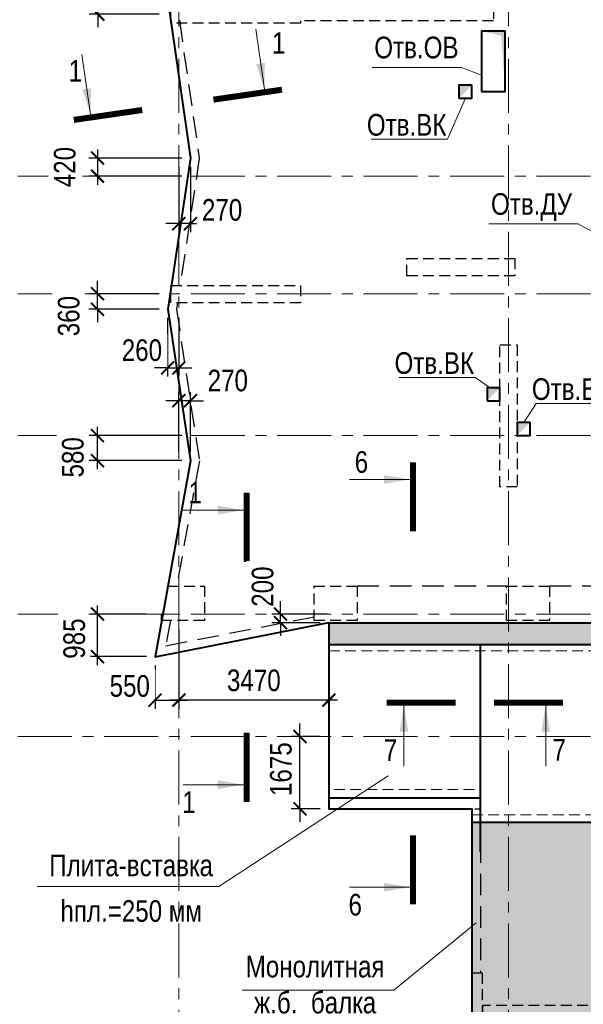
# Model space of a CAD drawing. Header units: inches. Extents: x -21855 to 99316, y -31809 to 52191.
# Tile 3 of 18: x -3683 to 9358, y -9027 to 13750. Entities that reach past the tile are written whole.
import ezdxf
from ezdxf.enums import TextEntityAlignment as Align
from ezdxf.xclip import XClip

# ---------------------------------------------------------------- set-up
doc = ezdxf.new("R2010")
doc.units = ezdxf.units.IN
doc.header["$LTSCALE"] = 1000
doc.header["$MEASUREMENT"] = 0
doc.header["$XCLIPFRAME"] = 0
doc.linetypes.add('HIDDEN', pattern=[0.375, 0.25, -0.125])
doc.linetypes.add('Оси_(М1_200)_Секция_1_КР$0$CENTER', pattern=[2, 1.25, -0.25, 0.25, -0.25])
doc.layers.add('xref', color=7, linetype='Continuous')
for name, color, linetype, lineweight in [('Несущие_констр 1  этажа  (М1_200)_КР_изм$0$СК-040-С(тены)', 12, 'HIDDEN', 30), ('Несущие_констр 1  этажа  (М1_200)_КР_изм$0$СК-043-С-ПИЛОНЫ', 5, 'HIDDEN', 30), ('Оси_(М1_200)_Секция_1_КР$0$СК-100-О(си)', 7, 'Оси_(М1_200)_Секция_1_КР$0$CENTER', 15), ('СК-050-П(литы перекрытия)', 12, 'Continuous', 40), ('СК-051-1-П-ОТВЕРСТИЯ ОВ ДУ', 5, 'Continuous', 40), ('СК-051-2-П-ОТВЕРСТИЯ ВК', 1, 'Continuous', 40), ('СК-052-П-БАЛКИ', 1, 'HIDDEN', 30), ('СК-220-Р-РАМКА ТЕКСТ', 7, 'Continuous', 15), ('СК-300-Р(азмеры)_ПЛИТЫ', 7, 'Continuous', 20), ('СК-400-Т(екст)', 7, 'Continuous', 20), ('СК-440-Т-СТЕНЫ', 7, 'Continuous', 20), ('СК-500-С(ечения)', 5, 'Continuous', 40), ('СК-600-Ш(триховка', 7, 'Continuous', 15)]:
    doc.layers.add(name, color=color, linetype=linetype, lineweight=lineweight)
doc.styles.add('ARIAL_annotative', font='arial.ttf', dxfattribs={"width": 0.8, "height": 2.5})
doc.styles.add('RUSS', font='arial.ttf', dxfattribs={"width": 0.8})
doc.dimstyles.new('100-200', dxfattribs={"dimscale": 0, "dimtxt": 500, "dimasz": 300, "dimexe": 200, "dimexo": 200, "dimgap": 200, "dimtad": 1, "dimdec": 0, "dimzin": 0, "dimdsep": 46, "dimtxsty": 'RUSS', "dimblk": 'ARCHTICK', "dimcen": 0.096, "dimdle": 200, "dimclrd": 7, "dimclre": 7, "dimclrt": 256, "dimadec": 0, "dimazin": 0, "dimtfac": 1, "dimtdec": 0, "dimtmove": 2, "dimatfit": 3, "dimldrblk": 'OBLIQUE', "dimfxl": 1, "dimtfill": 1, "dimtolj": 1, "dimtzin": 0, "dimarcsym": 0})

# ---------------------------------------------------------------- blocks, each defined once
blk = doc.blocks.new('Сечение')
at = {"layer": 'СК-500-С(ечения)', "linetype": 'Continuous', "lineweight": 15, "ltscale": 100}
blk.add_line((-200, -35), (-200, -735), dxfattribs=at)
at = {"layer": 'СК-500-С(ечения)', "linetype": 'Continuous', "ltscale": 100, "const_width": 70}
blk.add_lwpolyline([(-400, 0), (400, 0)], dxfattribs=at)
at = {"layer": 'СК-500-С(ечения)', "linetype": 'Continuous', "ltscale": 100}
blk.add_solid([(-200, -35), (-250, -335), (-150, -335)], dxfattribs=at)
blk = doc.blocks.new('*U9')
at = {"layer": 'СК-400-Т(екст)', "ltscale": 100, "yscale": 0.01, "zscale": 0.01}
for p, xscale, rotation in [((0, -4), 0.01, 270.0000000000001), ((0, -20.33), -0.01, 270)]:
    blk.add_blockref('Сечение', p, dxfattribs=dict(at, xscale=xscale, rotation=rotation))
at = {"layer": 'СК-500-С(ечения)', "color": 0, "ltscale": 100, "style": 'ARIAL_annotative', "width": 0.8}
blk.add_attdef('НОМЕР_СЕЧЕНИЯ_1_1(НОМЕР_ЛИСТА)', text='', height=2.5, rotation=270, dxfattribs=at).set_placement((-6.74, -1.23), align=Align.RIGHT)
blk.add_attdef('НОМЕР_СЕЧЕНИЯ_2_1(НОМЕР_ЛИСТА)', text='', height=2.5, rotation=270, dxfattribs=at).set_placement((-7.48, -23.11), align=Align.BOTTOM_LEFT)
blk = doc.blocks.new('A$C4cb03095')
at = {"layer": 'СК-050-П(литы перекрытия)'}
for p, q in [((17580, -19015), (17580, -885)), ((13170, -19015), (17580, -19015))]:
    blk.add_line(p, q, dxfattribs=at)
blk.add_lwpolyline([(3470, -199), (3470, -4505), (6780, -4505), (6780, -9305), (9980, -9305), (9980, -14105), (13169, -14105, -0.414214), (13170, -14105), (13170, -19015)], format="xyb", dxfattribs=at)
blk = doc.blocks.new('Оси_(М1_200)_Секция_1_КР')
at = {"layer": 'Оси_(М1_200)_Секция_1_КР$0$СК-100-О(си)', "linetype": 'Оси_(М1_200)_Секция_1_КР$0$CENTER'}
for p, q in [((0, 46844.3), (0, -22870.3)), ((7630.3, 46844.3), (7630.3, -22870.3)), ((-5725.7, 10130.3), (23184.8, 10130.3)), ((-5725.7, 7410), (23184.8, 7410)), ((-5725.7, 4130), (23184.8, 4130)), ((-5725.7, 0), (23184.8, 0)), ((-5725.7, -2830), (23184.8, -2830))]:
    blk.add_line(p, q, dxfattribs=at)
blk = doc.blocks.new('*U87')
at = {"layer": 'СК-400-Т(екст)', "ltscale": 100, "yscale": 0.01, "zscale": 0.01}
for p, xscale, rotation in [((0, -4), 0.01, 270.0000000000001), ((0, -31.76), -0.01, 270)]:
    blk.add_blockref('Сечение', p, dxfattribs=dict(at, xscale=xscale, rotation=rotation))
at = {"layer": 'СК-500-С(ечения)', "color": 0, "ltscale": 100, "style": 'ARIAL_annotative', "width": 0.8}
blk.add_attdef('НОМЕР_СЕЧЕНИЯ_1_1(НОМЕР_ЛИСТА)', text='', height=2.5, rotation=270, dxfattribs=at).set_placement((-6.74, -1.23), align=Align.RIGHT)
blk.add_attdef('НОМЕР_СЕЧЕНИЯ_2_1(НОМЕР_ЛИСТА)', text='', height=2.5, rotation=270, dxfattribs=at).set_placement((-7.48, -34.53), align=Align.BOTTOM_LEFT)
blk = doc.blocks.new('*U48')
at = {"layer": 'СК-400-Т(екст)', "ltscale": 100, "yscale": 0.01, "zscale": 0.01}
for p, xscale, rotation in [((0, -4), 0.01, 270.0000000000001), ((0, -47.16), -0.01, 270)]:
    blk.add_blockref('Сечение', p, dxfattribs=dict(at, xscale=xscale, rotation=rotation))
at = {"layer": 'СК-500-С(ечения)', "color": 0, "ltscale": 100, "style": 'ARIAL_annotative', "width": 0.8}
blk.add_attdef('НОМЕР_СЕЧЕНИЯ_1_1(НОМЕР_ЛИСТА)', text='', height=2.5, rotation=270, dxfattribs=at).set_placement((-6.74, -1.23), align=Align.RIGHT)
blk.add_attdef('НОМЕР_СЕЧЕНИЯ_2_1(НОМЕР_ЛИСТА)', text='', height=2.5, rotation=270, dxfattribs=at).set_placement((-7.48, -49.93), align=Align.BOTTOM_LEFT)
blk = doc.blocks.new('*U35')
at = {"layer": 'СК-400-Т(екст)', "ltscale": 100, "yscale": 0.009999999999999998}
for p, xscale, zscale, rotation in [((4, 0), 0.009999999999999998, 0.009999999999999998, 6.149580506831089e-05), ((16.4, 0), -0.009999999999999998, 0.01, 6.149580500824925e-05)]:
    blk.add_blockref('Сечение', p, dxfattribs=dict(at, xscale=xscale, zscale=zscale, rotation=rotation))
at = {"layer": 'СК-500-С(ечения)', "color": 0, "ltscale": 100, "style": 'ARIAL_annotative', "width": 0.8}
blk.add_attdef('НОМЕР_СЕЧЕНИЯ_1_1(НОМЕР_ЛИСТА)', text='', height=2.5, rotation=0.0001, dxfattribs=at).set_placement((1.23, -6.74), align=Align.RIGHT)
blk.add_attdef('НОМЕР_СЕЧЕНИЯ_2_1(НОМЕР_ЛИСТА)', text='', height=2.5, rotation=0.0001, dxfattribs=at).set_placement((19.18, -7.48), align=Align.BOTTOM_LEFT)
blk = doc.blocks.new('Несущие_констр 1  этажа  (М1_200)_КР_изм$0$A$C18abd0ee-2эт')
at = {"layer": 'Несущие_констр 1  этажа  (М1_200)_КР_изм$0$СК-040-С(тены)'}
blk.add_lwpolyline([(-17301, 13810), (-12840, 13810), (-12840, 13510), (-17301, 13510)], dxfattribs=at)
at = {"layer": 'Несущие_констр 1  этажа  (М1_200)_КР_изм$0$СК-040-С(тены)', "color": 4}
blk.add_lwpolyline([(-12690, 6013), (-12290, 6013), (-12290, 2731), (-12690, 2731)], close=True, dxfattribs=at)
at = {"layer": 'Несущие_констр 1  этажа  (М1_200)_КР_изм$0$СК-043-С-ПИЛОНЫ'}
blk.add_lwpolyline([(-17301, 13510), (-17301, 13460), (-20301, 13460), (-20301, 13860), (-17301, 13860), (-17301, 13810)], dxfattribs=at)
for points in [[(-12342, 8015), (-12342, 7615), (-14842, 7615), (-14842, 8015)], [(-17301, 7390), (-17301, 6990), (-20301, 6990), (-20301, 7390)], [(-20373, 436), (-19528, 436), (-19528, -364), (-20520, -364)], [(-16990, -364), (-16990, 436), (-15990, 436), (-15990, -364)], [(-12540, -364), (-12540, 436), (-11540, 436), (-11540, -364)]]:
    blk.add_lwpolyline(points, close=True, dxfattribs=at)
blk = doc.blocks.new('Несущие_констр 1  этажа  (М1_200)_КР_изм$0$A$C2d0dcff5-2эт.')
blk.add_blockref('Несущие_констр 1  этажа  (М1_200)_КР_изм$0$A$C18abd0ee-2эт', (20120, 220))
blk = doc.blocks.new('Несущие_констр 1  этажа  (М1_200)_КР_изм$0$A$Ca123d66a')
at = {"layer": 'Несущие_констр 1  этажа  (М1_200)_КР_изм$0$СК-040-С(тены)'}
for p, q in [((17330, 14005), (17330, 51)), ((17330, 14005), (17580, 14005)), ((17580, 14005), (17580, -199)), ((13420, 50), (17329, 50)), ((13880, -200), (13880, 50)), ((16880, -200), (16880, 50)), ((13420, -200), (17579, -200))]:
    blk.add_line(p, q, dxfattribs=at)
for points in [[(6980, 14560), (3470, 14560), (3470, 14310), (6980, 14310)], [(10215, 9760), (7030, 9760), (7030, 9510), (10215, 9510)], [(13400, 4960), (10215, 4960), (10215, 4710), (13400, 4710)]]:
    blk.add_lwpolyline(points, close=True, dxfattribs=at)
blk.add_lwpolyline([(13420, 50), (13420, 800), (13170, 800), (13170, -200), (13420, -200)], dxfattribs=at)
at = {"layer": 'Несущие_констр 1  этажа  (М1_200)_КР_изм$0$СК-043-С-ПИЛОНЫ'}
for points in [[(10595, 13710), (10595, 13460), (11595, 13460), (11595, 13710)], [(6780, 9510), (7030, 9510), (7030, 10510), (6780, 10510)], [(9980, 4710), (10230, 4710), (10230, 5710), (9980, 5710)]]:
    blk.add_lwpolyline(points, close=True, dxfattribs=at)
blk = doc.blocks.new('Несущие_констр 1  этажа  (М1_200)_КР_изм', base_point=(-7173396, 6306783))
at = {"layer": 'Несущие_констр 1  этажа  (М1_200)_КР_изм$0$СК-040-С(тены)'}
for name, p in [('Несущие_констр 1  этажа  (М1_200)_КР_изм$0$A$C2d0dcff5-2эт.', (-7152666, 6319322)), ('Несущие_констр 1  этажа  (М1_200)_КР_изм$0$A$Ca123d66a', (-7152666, 6300515))]:
    blk.add_blockref(name, p, dxfattribs=at)
blk = doc.blocks.new('_ArchTick')
at = {"color": 0, "linetype": 'ByBlock', "const_width": 0.15}
blk.add_lwpolyline([(-0.5, -0.5), (0.5, 0.5)], dxfattribs=at)
blk = doc.blocks.new('*D212')
at = {"layer": 'Defpoints', "color": 0, "transparency": 16777216}
for p in [(3470, -200), (3634, 0)]:
    blk.add_point(p, dxfattribs=at)
at = {"layer": 'СК-300-Р(азмеры)_ПЛИТЫ', "color": 7, "lineweight": -2, "transparency": 16777216}
for p, q in [((2351, 0), (2351, 300)), ((3434, 0), (2151, 0)), ((3270, -200), (2151, -200)), ((2351, -200), (2351, -500))]:
    blk.add_line(p, q, dxfattribs=at)
at = {"layer": 'СК-300-Р(азмеры)_ПЛИТЫ', "transparency": 16777216, "insert": (1940, 635), "char_height": 500, "attachment_point": 5, "rotation": 90, "style": 'RUSS', "bg_fill": 3, "box_fill_scale": 1.25, "bg_fill_color": 256, "bg_fill_true_color": 13158600, "bg_fill_transparency": 0}
blk.add_mtext('\\A1;200', dxfattribs=at)
at = {"layer": 'Defpoints', "color": 0, "transparency": 16777216}
blk.add_point((2351, 0), dxfattribs=at)
at = {"layer": 'СК-300-Р(азмеры)_ПЛИТЫ', "color": 7, "lineweight": -2, "transparency": 16777216}
blk.add_line((2351, -200), (2351, 0), dxfattribs=at)
at = {"layer": 'СК-300-Р(азмеры)_ПЛИТЫ', "color": 7, "lineweight": -2, "transparency": 16777216, "xscale": 300, "yscale": 300, "zscale": 300}
for p, rotation in [((2351, 0), 270), ((2351, -200), 90)]:
    blk.add_blockref('_ArchTick', p, dxfattribs=dict(at, rotation=rotation))
blk = doc.blocks.new('_Oblique')
at = {"color": 0, "linetype": 'ByBlock', "lineweight": -2}
blk.add_line((-0.5, -0.5), (0.5, 0.5), dxfattribs=at)
blk = doc.blocks.new('*D213')
at = {"layer": 'Defpoints', "color": 0, "transparency": 16777216}
for p in [(0, -166), (3470, -166), (0, -1991)]:
    blk.add_point(p, dxfattribs=at)
at = {"layer": 'СК-300-Р(азмеры)_ПЛИТЫ', "color": 7, "lineweight": -2, "transparency": 16777216}
for p, q in [((0, -366), (0, -2191)), ((3470, -366), (3470, -2191)), ((3670, -1991), (-200, -1991))]:
    blk.add_line(p, q, dxfattribs=at)
at = {"layer": 'СК-300-Р(азмеры)_ПЛИТЫ', "color": 7, "lineweight": -2, "transparency": 16777216, "xscale": 300, "yscale": 300, "zscale": 300, "rotation": 180}
blk.add_blockref('_ArchTick', (0, -1991), dxfattribs=at)
at = {"layer": 'СК-300-Р(азмеры)_ПЛИТЫ', "color": 7, "lineweight": -2, "transparency": 16777216, "xscale": 300, "yscale": 300, "zscale": 300}
blk.add_blockref('_ArchTick', (3470, -1991), dxfattribs=at)
at = {"layer": 'СК-300-Р(азмеры)_ПЛИТЫ', "transparency": 16777216, "insert": (1735, -1536), "char_height": 500, "attachment_point": 5, "style": 'RUSS', "bg_fill": 3, "box_fill_scale": 1.25, "bg_fill_color": 256, "bg_fill_true_color": 13158600, "bg_fill_transparency": 0}
blk.add_mtext('\\A1;3470', dxfattribs=at)
blk = doc.blocks.new('*D214')
at = {"layer": 'Defpoints', "color": 0, "transparency": 16777216}
for p in [(-550, -986), (0, -986), (0, -1991)]:
    blk.add_point(p, dxfattribs=at)
at = {"layer": 'СК-300-Р(азмеры)_ПЛИТЫ', "color": 7, "lineweight": -2, "transparency": 16777216}
for p, q in [((-550, -1186), (-550, -2191)), ((0, -1186), (0, -2191)), ((-750, -1991), (200, -1991))]:
    blk.add_line(p, q, dxfattribs=at)
at = {"layer": 'СК-300-Р(азмеры)_ПЛИТЫ', "color": 7, "lineweight": -2, "transparency": 16777216, "xscale": 300, "yscale": 300, "zscale": 300}
blk.add_blockref('_ArchTick', (0, -1991), dxfattribs=at)
at = {"layer": 'СК-300-Р(азмеры)_ПЛИТЫ', "transparency": 16777216, "insert": (-1136, -1666), "char_height": 500, "attachment_point": 5, "style": 'RUSS', "bg_fill": 3, "box_fill_scale": 1.25, "bg_fill_color": 256, "bg_fill_true_color": 13158600, "bg_fill_transparency": 0}
blk.add_mtext('\\A1;550', dxfattribs=at)
at = {"layer": 'СК-300-Р(азмеры)_ПЛИТЫ', "color": 7, "lineweight": -2, "transparency": 16777216, "xscale": 300, "yscale": 300, "zscale": 300, "rotation": 180}
blk.add_blockref('_ArchTick', (-550, -1991), dxfattribs=at)
blk = doc.blocks.new('*D215')
at = {"layer": 'Defpoints', "color": 0, "transparency": 16777216}
for p in [(-1883, 0), (-551, 0), (-551, -985)]:
    blk.add_point(p, dxfattribs=at)
at = {"layer": 'СК-300-Р(азмеры)_ПЛИТЫ', "color": 7, "lineweight": -2, "transparency": 16777216}
for p, q in [((-751, 0), (-2083, 0)), ((-1883, -1185), (-1883, 200)), ((-751, -985), (-2083, -985))]:
    blk.add_line(p, q, dxfattribs=at)
at = {"layer": 'СК-300-Р(азмеры)_ПЛИТЫ', "transparency": 16777216, "insert": (-2419, -567), "char_height": 500, "attachment_point": 5, "rotation": 90, "style": 'RUSS', "bg_fill": 3, "box_fill_scale": 1.25, "bg_fill_color": 256, "bg_fill_true_color": 13158600, "bg_fill_transparency": 0}
blk.add_mtext('\\A1;985', dxfattribs=at)
at = {"layer": 'СК-300-Р(азмеры)_ПЛИТЫ', "color": 7, "lineweight": -2, "transparency": 16777216, "xscale": 300, "yscale": 300, "zscale": 300}
for p, rotation in [((-1883, 0), 90), ((-1883, -985), 270)]:
    blk.add_blockref('_ArchTick', p, dxfattribs=dict(at, rotation=rotation))
blk = doc.blocks.new('*D216')
at = {"layer": 'Defpoints', "color": 0, "transparency": 16777216}
for p in [(-1883, 4130), (272, 4130), (272, 3550)]:
    blk.add_point(p, dxfattribs=at)
at = {"layer": 'СК-300-Р(азмеры)_ПЛИТЫ', "color": 7, "lineweight": -2, "transparency": 16777216}
for p, q in [((-1883, 3350), (-1883, 4330)), ((72, 4130), (-2083, 4130)), ((72, 3550), (-2083, 3550))]:
    blk.add_line(p, q, dxfattribs=at)
at = {"layer": 'СК-300-Р(азмеры)_ПЛИТЫ', "transparency": 16777216, "insert": (-2451, 3626), "char_height": 500, "attachment_point": 5, "rotation": 90, "style": 'RUSS', "bg_fill": 3, "box_fill_scale": 1.25, "bg_fill_color": 256, "bg_fill_true_color": 13158600, "bg_fill_transparency": 0}
blk.add_mtext('\\A1;580', dxfattribs=at)
at = {"layer": 'СК-300-Р(азмеры)_ПЛИТЫ', "color": 7, "lineweight": -2, "transparency": 16777216, "xscale": 300, "yscale": 300, "zscale": 300}
for p, rotation in [((-1883, 4130), 90), ((-1883, 3550), 270)]:
    blk.add_blockref('_ArchTick', p, dxfattribs=dict(at, rotation=rotation))
blk = doc.blocks.new('*D217')
at = {"layer": 'Defpoints', "color": 0, "transparency": 16777216}
for p in [(-1883, 7410), (-258, 7410), (-258, 7050)]:
    blk.add_point(p, dxfattribs=at)
at = {"layer": 'СК-300-Р(азмеры)_ПЛИТЫ', "color": 7, "lineweight": -2, "transparency": 16777216}
for p, q in [((-1883, 7410), (-1883, 7710)), ((-458, 7410), (-2083, 7410)), ((-1883, 7050), (-1883, 7410)), ((-458, 7050), (-2083, 7050)), ((-1883, 7050), (-1883, 6750))]:
    blk.add_line(p, q, dxfattribs=at)
at = {"layer": 'СК-300-Р(азмеры)_ПЛИТЫ', "color": 7, "lineweight": -2, "transparency": 16777216, "xscale": 300, "yscale": 300, "zscale": 300}
for p, rotation in [((-1883, 7410), 270), ((-1883, 7050), 90)]:
    blk.add_blockref('_ArchTick', p, dxfattribs=dict(at, rotation=rotation))
at = {"layer": 'СК-300-Р(азмеры)_ПЛИТЫ', "transparency": 16777216, "insert": (-2547, 6893), "char_height": 500, "attachment_point": 5, "rotation": 90, "style": 'RUSS', "bg_fill": 3, "box_fill_scale": 1.25, "bg_fill_color": 256, "bg_fill_true_color": 13158600, "bg_fill_transparency": 0}
blk.add_mtext('\\A1;360', dxfattribs=at)
blk = doc.blocks.new('*D218')
at = {"layer": 'Defpoints', "color": 0, "transparency": 16777216}
for p in [(-260, 7050), (0, 7050), (0, 5693)]:
    blk.add_point(p, dxfattribs=at)
at = {"layer": 'СК-300-Р(азмеры)_ПЛИТЫ', "color": 7, "lineweight": -2, "transparency": 16777216}
for p, q in [((-260, 6850), (-260, 5493)), ((0, 6850), (0, 5493)), ((-260, 5693), (-560, 5693)), ((0, 5693), (300, 5693))]:
    blk.add_line(p, q, dxfattribs=at)
at = {"layer": 'СК-300-Р(азмеры)_ПЛИТЫ', "transparency": 16777216, "insert": (-855, 6102), "char_height": 500, "attachment_point": 5, "style": 'RUSS', "bg_fill": 3, "box_fill_scale": 1.25, "bg_fill_color": 256, "bg_fill_true_color": 13158600, "bg_fill_transparency": 0}
blk.add_mtext('\\A1;260', dxfattribs=at)
at = {"layer": 'СК-300-Р(азмеры)_ПЛИТЫ', "color": 7, "lineweight": -2, "transparency": 16777216}
blk.add_line((-260, 5693), (0, 5693), dxfattribs=at)
at = {"layer": 'СК-300-Р(азмеры)_ПЛИТЫ', "color": 7, "lineweight": -2, "transparency": 16777216, "xscale": 300, "yscale": 300, "zscale": 300}
blk.add_blockref('_ArchTick', (-260, 5693), dxfattribs=at)
at = {"layer": 'СК-300-Р(азмеры)_ПЛИТЫ', "color": 7, "lineweight": -2, "transparency": 16777216, "xscale": 300, "yscale": 300, "zscale": 300, "rotation": 180}
blk.add_blockref('_ArchTick', (0, 5693), dxfattribs=at)
blk = doc.blocks.new('*D219')
at = {"layer": 'Defpoints', "color": 0, "transparency": 16777216}
for p in [(272, 10550), (-1883, 10130), (272, 10130)]:
    blk.add_point(p, dxfattribs=at)
at = {"layer": 'СК-300-Р(азмеры)_ПЛИТЫ', "color": 7, "lineweight": -2, "transparency": 16777216}
for p, q in [((-1883, 10750), (-1883, 9930)), ((72, 10550), (-2083, 10550)), ((72, 10130), (-2083, 10130))]:
    blk.add_line(p, q, dxfattribs=at)
at = {"layer": 'СК-300-Р(азмеры)_ПЛИТЫ', "color": 7, "lineweight": -2, "transparency": 16777216, "xscale": 300, "yscale": 300, "zscale": 300}
for p, rotation in [((-1883, 10550), 90), ((-1883, 10130), 270)]:
    blk.add_blockref('_ArchTick', p, dxfattribs=dict(at, rotation=rotation))
at = {"layer": 'СК-300-Р(азмеры)_ПЛИТЫ', "transparency": 16777216, "insert": (-2638, 10340), "char_height": 500, "attachment_point": 5, "rotation": 90, "style": 'RUSS', "bg_fill": 3, "box_fill_scale": 1.25, "bg_fill_color": 256, "bg_fill_true_color": 13158600, "bg_fill_transparency": 0}
blk.add_mtext('\\A1;420', dxfattribs=at)
blk = doc.blocks.new('*D220')
at = {"layer": 'Defpoints', "color": 0, "transparency": 16777216}
for p in [(0, 10549), (270, 10549), (0, 9033)]:
    blk.add_point(p, dxfattribs=at)
at = {"layer": 'СК-300-Р(азмеры)_ПЛИТЫ', "color": 7, "lineweight": -2, "transparency": 16777216}
for p, q in [((0, 10349), (0, 8833)), ((270, 10349), (270, 8833)), ((0, 9033), (-300, 9033)), ((270, 9033), (0, 9033)), ((270, 9033), (570, 9033))]:
    blk.add_line(p, q, dxfattribs=at)
at = {"layer": 'СК-300-Р(азмеры)_ПЛИТЫ', "color": 7, "lineweight": -2, "transparency": 16777216, "xscale": 300, "yscale": 300, "zscale": 300}
blk.add_blockref('_ArchTick', (0, 9033), dxfattribs=at)
at = {"layer": 'СК-300-Р(азмеры)_ПЛИТЫ', "transparency": 16777216, "insert": (1000, 9347), "char_height": 500, "attachment_point": 5, "style": 'RUSS', "bg_fill": 3, "box_fill_scale": 1.25, "bg_fill_color": 256, "bg_fill_true_color": 13158600, "bg_fill_transparency": 0}
blk.add_mtext('\\A1;270', dxfattribs=at)
at = {"layer": 'СК-300-Р(азмеры)_ПЛИТЫ', "color": 7, "lineweight": -2, "transparency": 16777216, "xscale": 300, "yscale": 300, "zscale": 300, "rotation": 180}
blk.add_blockref('_ArchTick', (270, 9033), dxfattribs=at)
blk = doc.blocks.new('*D221')
at = {"layer": 'Defpoints', "color": 0, "transparency": 16777216}
for p in [(-258, 14200), (-1877, 13880), (-258, 13880)]:
    blk.add_point(p, dxfattribs=at)
at = {"layer": 'СК-300-Р(азмеры)_ПЛИТЫ', "color": 7, "lineweight": -2, "transparency": 16777216}
for p, q in [((-1877, 14200), (-1877, 14500)), ((-458, 14200), (-2077, 14200)), ((-1877, 14200), (-1877, 13880)), ((-458, 13880), (-2077, 13880)), ((-1877, 13880), (-1877, 13580))]:
    blk.add_line(p, q, dxfattribs=at)
at = {"layer": 'СК-300-Р(азмеры)_ПЛИТЫ', "transparency": 16777216, "insert": (-2457, 14454), "char_height": 500, "attachment_point": 5, "rotation": 90, "style": 'RUSS', "bg_fill": 3, "box_fill_scale": 1.25, "bg_fill_color": 256, "bg_fill_true_color": 13158600, "bg_fill_transparency": 0}
blk.add_mtext('\\A1;320', dxfattribs=at)
at = {"layer": 'СК-300-Р(азмеры)_ПЛИТЫ', "color": 7, "lineweight": -2, "transparency": 16777216, "xscale": 300, "yscale": 300, "zscale": 300}
for p, rotation in [((-1877, 14200), 270), ((-1877, 13880), 90)]:
    blk.add_blockref('_ArchTick', p, dxfattribs=dict(at, rotation=rotation))
blk = doc.blocks.new('*D238')
at = {"layer": 'Defpoints', "color": 0, "transparency": 16777216}
for p in [(0, 4936), (0, 3548), (270, 3548)]:
    blk.add_point(p, dxfattribs=at)
at = {"layer": 'СК-300-Р(азмеры)_ПЛИТЫ', "color": 7, "lineweight": -2, "transparency": 16777216}
for p, q in [((0, 3748), (0, 5136)), ((270, 3748), (270, 5136)), ((0, 4936), (-300, 4936)), ((270, 4936), (0, 4936)), ((270, 4936), (570, 4936))]:
    blk.add_line(p, q, dxfattribs=at)
at = {"layer": 'СК-300-Р(азмеры)_ПЛИТЫ', "color": 7, "lineweight": -2, "transparency": 16777216, "xscale": 300, "yscale": 300, "zscale": 300}
blk.add_blockref('_ArchTick', (0, 4936), dxfattribs=at)
at = {"layer": 'СК-300-Р(азмеры)_ПЛИТЫ', "transparency": 16777216, "insert": (1132, 5400), "char_height": 500, "attachment_point": 5, "style": 'RUSS', "bg_fill": 3, "box_fill_scale": 1.25, "bg_fill_color": 256, "bg_fill_true_color": 13158600, "bg_fill_transparency": 0}
blk.add_mtext('\\A1;270', dxfattribs=at)
at = {"layer": 'СК-300-Р(азмеры)_ПЛИТЫ', "color": 7, "lineweight": -2, "transparency": 16777216, "xscale": 300, "yscale": 300, "zscale": 300, "rotation": 180}
blk.add_blockref('_ArchTick', (270, 4936), dxfattribs=at)
blk = doc.blocks.new('*D116')
at = {"layer": 'Defpoints', "color": 0, "transparency": 16777216}
for p in [(3470, -2830), (3470, -4505)]:
    blk.add_point(p, dxfattribs=at)
at = {"layer": 'СК-300-Р(азмеры)_ПЛИТЫ', "color": 7, "lineweight": -2, "transparency": 16777216}
for p, q in [((2802, -2830), (2802, -2530)), ((3270, -2830), (2602, -2830)), ((3270, -4505), (2602, -4505)), ((2802, -4505), (2802, -4805))]:
    blk.add_line(p, q, dxfattribs=at)
at = {"layer": 'СК-300-Р(азмеры)_ПЛИТЫ', "transparency": 16777216, "insert": (2362, -3587), "char_height": 500, "attachment_point": 5, "rotation": 90, "style": 'RUSS', "bg_fill": 3, "box_fill_scale": 1.25, "bg_fill_color": 256, "bg_fill_true_color": 13158600, "bg_fill_transparency": 0}
blk.add_mtext('\\A1;1675', dxfattribs=at)
at = {"layer": 'Defpoints', "color": 0, "transparency": 16777216}
blk.add_point((2802, -2830), dxfattribs=at)
at = {"layer": 'СК-300-Р(азмеры)_ПЛИТЫ', "color": 7, "lineweight": -2, "transparency": 16777216}
blk.add_line((2802, -4505), (2802, -2830), dxfattribs=at)
at = {"layer": 'СК-300-Р(азмеры)_ПЛИТЫ', "color": 7, "lineweight": -2, "transparency": 16777216, "xscale": 300, "yscale": 300, "zscale": 300}
for p, rotation in [((2802, -2830), 270), ((2802, -4505), 90)]:
    blk.add_blockref('_ArchTick', p, dxfattribs=dict(at, rotation=rotation))
blk = doc.blocks.new('A$C92320c88')
at = {"layer": 'СК-300-Р(азмеры)_ПЛИТЫ'}
for base, p1, p2, picture, middle in [((-1876.8, 13880.3), (-258.4, 14200.3), (-258.4, 13880.3), '*D221', (-2457.5, 14453.6)), ((-1883.0173, 7410), (-258.2944, 7050.4539), (-258.2944, 7410), '*D217', (-2546.5972, 6892.9967)), ((-1883, 4130), (272.1, 3550.3), (272.1, 4130), '*D216', (-2451.3, 3625.9)), ((2351.288, 0), (3469.848, -199.5182), (3633.5868, 0), '*D212', (1939.6932, 634.8506))]:
    dim = blk.add_linear_dim(base=base, p1=p1, p2=p2, angle=90, dimstyle='100-200', override={"dimscale": 1}, dxfattribs=at)
    dim.commit()
    dim.dimension.update_dxf_attribs({"geometry": picture, "text_midpoint": middle, "dimtype": 128})
dim = blk.add_linear_dim(base=(-1883, 10130.3), p1=(271.6, 10550.3), p2=(271.6, 10130.3), angle=90, dimstyle='100-200', override={"dimscale": 1}, dxfattribs=at)
dim.commit()
dim.dimension.update_dxf_attribs({"geometry": '*D219', "text_midpoint": (-2638.3, 10340.3)})
for base, p1, p2, picture, middle in [((0, 9032.9), (269.6, 10549.3), (0, 10549.3), '*D220', (999.9, 9346.6)), ((0, 5693.2), (-260.3, 7050.5), (0, 7050.5), '*D218', (-854.6, 6102))]:
    dim = blk.add_linear_dim(base=base, p1=p1, p2=p2, dimstyle='100-200', override={"dimscale": 1}, dxfattribs=at)
    dim.commit()
    dim.dimension.update_dxf_attribs({"geometry": picture, "text_midpoint": middle, "dimtype": 128})
dim = blk.add_linear_dim(base=(0, -1991.1), p1=(3469.8, -166.4), p2=(0, -166.4), dimstyle='100-200', override={"dimscale": 1}, dxfattribs=at)
dim.commit()
dim.dimension.update_dxf_attribs({"geometry": '*D213', "text_midpoint": (1734.9, -1535.6)})
at = {"layer": 'СК-300-Р(азмеры)_ПЛИТЫ', "color": 2}
dim = blk.add_linear_dim(base=(0, 4936.3), p1=(270.1, 3548.3), p2=(0, 3548.3), dimstyle='100-200', override={"dimscale": 1}, dxfattribs=at)
dim.commit()
dim.dimension.update_dxf_attribs({"geometry": '*D238', "text_midpoint": (1131.9, 5400.4), "dimtype": 128})
at = {"layer": 'СК-300-Р(азмеры)_ПЛИТЫ'}
dim = blk.add_linear_dim(base=(0, -1991.1), p1=(-549.8, -986.1), p2=(0, -986.1), dimstyle='100-200', override={"dimscale": 1}, dxfattribs=at)
dim.commit()
dim.dimension.update_dxf_attribs({"geometry": '*D214', "text_midpoint": (-1135.7, -1666.3), "dimtype": 128})
dim = blk.add_linear_dim(base=(-1883, 0), p1=(-550.8, -985.1), p2=(-550.8, 0), angle=90, dimstyle='100-200', override={"dimscale": 1}, dxfattribs=at)
dim.commit()
dim.dimension.update_dxf_attribs({"geometry": '*D215', "text_midpoint": (-2419.1, -567), "dimtype": 128})
blk.add_line((0, 0), (-2081, 0), dxfattribs=at)

msp = doc.modelspace()

# ---------------------------------------------------------------- hatches: boundary and pattern name
at = {"layer": 'СК-600-Ш(триховка'}
h = msp.add_hatch(dxfattribs=at)
h.set_pattern_fill('AR-SAND', color=256, scale=150)
h.paths.add_polyline_path([(3473, -699.8), (3469.8, -200), (17965.4, -200), (18095.1, -986.5), (16644.8, -699.8)])
h = msp.add_hatch(dxfattribs=at)
h.set_pattern_fill('AR-SAND', color=256, scale=150)
h.set_pattern_definition([(37.5, (57178.63, 5086.58), (-9.449, 289.0236), [0, -228, 0, -255, 0, -243.75]), (7.5, (57178.63, 5086.58), (265.4665, 423.322), [0, -123, 0, -205.5, 0, -78.75]), (327.5, (56994.13, 5086.58), (467.1213, 0.8489), [0, -75, 0, -270, 0, -352.5]), (317.5, (56994.13, 5086.58), (450.919, 131.6513), [0, -37.5, 0, -177, 0, -202.5])])
h.paths.add_polyline_path([(13935.5, -7951.5), (13935.5, -8952.7), (11763.6, -8952.7), (11763.6, -7951.5)], flags=16)
h.paths.add_polyline_path([(17580, -4840.5), (6779.8, -4840.4), (6779.8, -9304.8), (9979.8, -9304.8), (9979.8, -14104.8), (13169.3, -14105.3), (13169.8, -14104.6), (17579.9, -14104.6)])

# ---------------------------------------------------------------- linework, layer by layer
msp.add_line((-399.1, -150), (-399.1, 0))
at = {"layer": 'СК-050-П(литы перекрытия)', "linetype": 'HIDDEN', "lineweight": 30, "ltscale": 2}
for p, q in [((4130.3, 649.7), (7580.3, 649.7)), ((8580.3, 649.7), (13450.3, 649.7))]:
    msp.add_line(p, q, dxfattribs=at)
at = {"layer": 'СК-050-П(литы перекрытия)'}
for p, q in [((3469.8, -200), (17965.4, -200)), ((3473, -699.8), (16644.8, -699.8)), ((6979.8, -5500.5), (6979.8, -699.8)), ((6979.8, -4254.8), (3469.8, -4254.8)), ((6779.9, -4809.8), (17580, -4809.8))]:
    msp.add_line(p, q, dxfattribs=at)
at = {"layer": 'СК-050-П(литы перекрытия)', "linetype": 'HIDDEN', "lineweight": 20}
for p, q in [((3473, -849.8), (16630.1, -849.8)), ((3588.5, -4054.8), (6979.8, -4054.8)), ((6779.9, -4640.5), (17580, -4640.5))]:
    msp.add_line(p, q, dxfattribs=at)
at = {"layer": 'СК-050-П(литы перекрытия)'}
msp.add_lwpolyline([(-258.4, 14199.3), (271.6, 10549.3), (-258.3, 7050.5), (272.1, 3548.3), (-550.8, -986.1), (3469.8, -198.5)], dxfattribs=at)
at = {"layer": 'СК-051-1-П-ОТВЕРСТИЯ ОВ ДУ', "lineweight": 13}
for p, q in [((4469.5, 12644.5), (6535.1, 12644.5)), ((6538, 12644.5), (7028.8, 12457.4)), ((7169.9, 9023.9), (9235.4, 9023.9)), ((9235.4, 9023.9), (9714.8, 8762))]:
    msp.add_line(p, q, dxfattribs=at)
at = {"layer": 'СК-051-1-П-ОТВЕРСТИЯ ОВ ДУ'}
msp.add_lwpolyline([(7002.7, 12085), (7552.7, 12085), (7552.7, 13485), (7002.7, 13485)], close=True, dxfattribs=at)
msp.add_solid([(7002.7, 13485), (7552.7, 13485), (7457.6, 13381.2), (7552.7, 12085)], dxfattribs=at)
at = {"layer": 'СК-051-2-П-ОТВЕРСТИЯ ВК', "lineweight": 15}
for p, q in [((6213.1, 10983.5), (6630, 11935)), ((4450.8, 10983.5), (6213.1, 10983.5)), ((5091.7, 5471.8), (6854.1, 5471.8)), ((6854.1, 5471.8), (7205, 5235)), ((8269.7, 4869.7), (7980, 4434.8)), ((8269.7, 4869.7), (10032.1, 4869.7))]:
    msp.add_line(p, q, dxfattribs=at)
at = {"layer": 'СК-051-2-П-ОТВЕРСТИЯ ВК'}
for points in [[(6480, 11935), (6780, 11935), (6780, 12235), (6480, 12235)], [(7130, 4935), (7430, 4935), (7430, 5235), (7130, 5235)], [(7830, 4134.8), (8130, 4134.8), (8130, 4434.8), (7830, 4434.8)]]:
    msp.add_lwpolyline(points, close=True, dxfattribs=at)
for points in [[(6480, 11935), (6780, 12235), (6480, 12235)], [(7130, 4935), (7430, 5235), (7130, 5235)], [(7830, 4134.8), (8130, 4434.8), (7830, 4434.8)]]:
    msp.add_solid(points, dxfattribs=at)
at = {"layer": 'СК-052-П-БАЛКИ', "ltscale": 2}
msp.add_line((6979.8, -4504.8), (6979.8, -8304.8), dxfattribs=at)
for points in [[(11.1, 13735), (473.8, 10548.7), (28.7, 7610)], [(-31.8, 7210), (-56, 7050.5), (474.8, 3545.3), (-49.4, 656.7)], [(-194.6, -143.3), (-301.7, -733.5), (3130.3, -61.2)]]:
    msp.add_lwpolyline(points, dxfattribs=at)
at = {"layer": 'СК-220-Р-РАМКА ТЕКСТ'}
for p in [(6881.6, -7143.7), (1467.9, -8701.8)]:
    msp.add_line(p, (4972.2, -8701.8), dxfattribs=at)
at = {"layer": 'СК-400-Т(екст)', "color": 7}
for p, q in [((926.8, -6304), (4842.4, -3738.5)), ((-3281.8, -6304), (926.8, -6304))]:
    msp.add_line(p, q, dxfattribs=at)

# ---------------------------------------------------------------- block references
ref = msp.add_blockref('Несущие_констр 1  этажа  (М1_200)_КР_изм', (-20730.8, -12547.2))
XClip(ref).set_block_clipping_path([(-7160456.9450785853, 6293196.1478210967), (-7127094.2991789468, 6369515.250554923)])
at = {"layer": 'xref'}
msp.add_blockref('Оси_(М1_200)_Секция_1_КР', (0, 0), dxfattribs=at)
at = {"layer": 'СК-050-П(литы перекрытия)'}
msp.add_blockref('A$C4cb03095', (0, 0), dxfattribs=at)
at = {"layer": 'СК-500-С(ечения)'}
ref = msp.add_blockref('*U9', (-2431.2, 11431), dxfattribs=dict(at, xscale=-200, yscale=200.0000000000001, zscale=200, rotation=98.2620524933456))
ref.add_attrib('НОМЕР_СЕЧЕНИЯ_2_1(НОМЕР_ЛИСТА)', '1', dxfattribs={"color": 0, "ltscale": 100, "height": 500, "style": 'ARIAL_annotative', "width": 0.8}).set_placement((2154.3, 12810.4), align=Align.BOTTOM_LEFT)
ref.add_attrib('НОМЕР_СЕЧЕНИЯ_1_1(НОМЕР_ЛИСТА)', '1', dxfattribs={"color": 0, "ltscale": 100, "height": 500, "style": 'ARIAL_annotative', "width": 0.8}).set_placement((-2239.4, 12318.9), align=Align.RIGHT)
ref = msp.add_blockref('*U48', (5416.7, 3514.2), dxfattribs=dict(at, xscale=200.0000000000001, yscale=200.0000000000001, zscale=200.0000000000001, rotation=6.1495805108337e-05))
ref.add_attrib('НОМЕР_СЕЧЕНИЯ_2_1(НОМЕР_ЛИСТА)', '6', dxfattribs={"color": 0, "ltscale": 100, "height": 500, "rotation": 0.00012, "style": 'ARIAL_annotative', "width": 0.8}).set_placement((4236.1, -6472), align=Align.TOP_RIGHT)
ref.add_attrib('НОМЕР_СЕЧЕНИЯ_1_1(НОМЕР_ЛИСТА)', '6', dxfattribs={"color": 0, "ltscale": 100, "height": 500, "rotation": 0.00012, "style": 'ARIAL_annotative', "width": 0.8}).set_placement((4379.5, 3268.9), align=Align.RIGHT)
ref = msp.add_blockref('*U87', (1571.7, 2805.2), dxfattribs=dict(at, xscale=200.0000000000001, yscale=200.0000000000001, zscale=200.0000000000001, rotation=6.14958050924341e-05))
ref.add_attrib('НОМЕР_СЕЧЕНИЯ_2_1(НОМЕР_ЛИСТА)', '1', dxfattribs={"color": 0, "ltscale": 100, "height": 500, "rotation": 0.00012, "style": 'ARIAL_annotative', "width": 0.8}).set_placement((388.5, -4101.8), align=Align.TOP_RIGHT)
ref.add_attrib('НОМЕР_СЕЧЕНИЯ_1_1(НОМЕР_ЛИСТА)', '1', dxfattribs={"color": 0, "ltscale": 100, "height": 500, "rotation": 0.00012, "style": 'ARIAL_annotative', "width": 0.8}).set_placement((534.6, 2559.9), align=Align.RIGHT)
at = {"layer": 'СК-500-С(ечения)', "xscale": 200, "yscale": 200, "zscale": 200, "rotation": 359.9999385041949}
msp.add_blockref('*U35', (4808.1, -2046.9), dxfattribs=at).add_auto_attribs({'НОМЕР_СЕЧЕНИЯ_2_1(НОМЕР_ЛИСТА)': '7', 'НОМЕР_СЕЧЕНИЯ_1_1(НОМЕР_ЛИСТА)': '7'})

# ---------------------------------------------------------------- texts
at = {"layer": 'СК-051-1-П-ОТВЕРСТИЯ ОВ ДУ', "lineweight": 13, "style": 'RUSS', "width": 0.8}
for s, p in [('Отв.ОВ', (4521.3, 12857.2)), ('Отв.ДУ', (7221.6, 9236.6))]:
    msp.add_text(s, height=500, dxfattribs=at).set_placement(p)
at = {"layer": 'СК-051-2-П-ОТВЕРСТИЯ ВК', "lineweight": 15, "style": 'RUSS', "width": 0.8}
for p in [(4349.2, 11068.2), (4990.1, 5556.6), (8168.1, 4954.4)]:
    msp.add_text('Отв.ВК', height=500, dxfattribs=at).set_placement(p)
at = {"layer": 'СК-220-Р-РАМКА ТЕКСТ', "insert": (3152.2, -8573.3), "char_height": 500, "width": 31067.545, "attachment_point": 5, "rotation": 360, "style": 'RUSS'}
msp.add_mtext('Монолитная\\Pж.б.  балка', dxfattribs=at)
at = {"layer": 'СК-400-Т(екст)', "color": 7, "style": 'RUSS', "width": 0.8}
msp.add_text('Плита-вставка', height=500, dxfattribs=at).set_placement((-2998, -6063.7))
at = {"layer": 'СК-440-Т-СТЕНЫ', "insert": (-2740.5, -6618.6), "char_height": 500, "width": 3213.768, "attachment_point": 1, "style": 'RUSS'}
msp.add_mtext('hпл.=250 мм', dxfattribs=at)

# ---------------------------------------------------------------- next in the draw order: block references
at = {"color": 2}
msp.add_blockref('A$C92320c88', (0, 0), dxfattribs=at)

# ---------------------------------------------------------------- next in the draw order: dimensions: what is measured, and where the dimension line sits
at = {"layer": 'СК-300-Р(азмеры)_ПЛИТЫ', "color": 2}
dim = msp.add_linear_dim(base=(2802.1, -2830), p1=(3469.8, -4504.8), p2=(3469.8, -2830), angle=90, dimstyle='100-200', override={"dimscale": 1}, dxfattribs=at)
dim.commit()
dim.dimension.update_dxf_attribs({"geometry": '*D116', "text_midpoint": (2362, -3587.4), "dimtype": 160})

doc.saveas('drawing.dxf')
